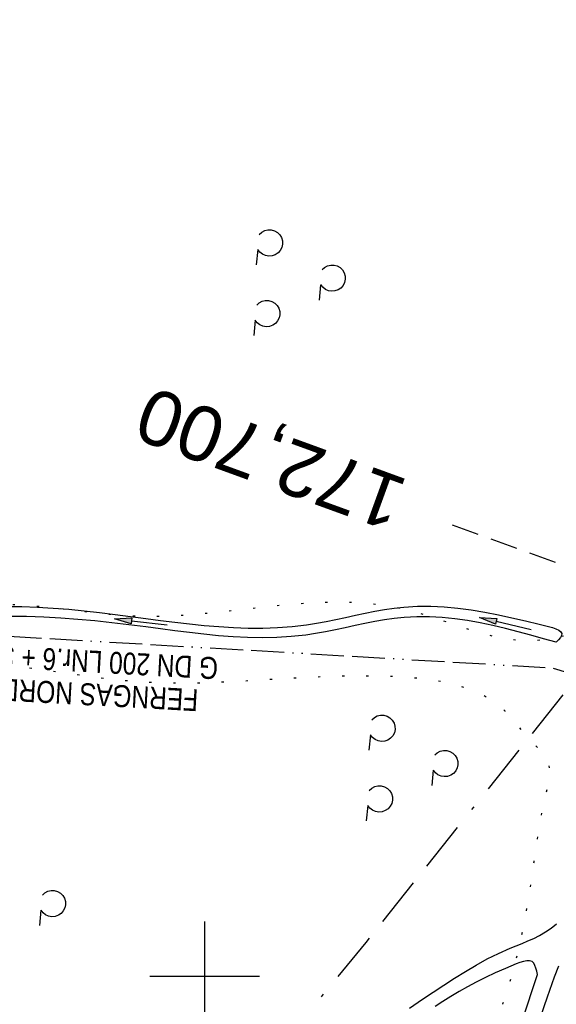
# Model space of a CAD drawing. Extents: x 508935 to 509681, y 453001 to 454023.
# Tile 21 of 36: x 509283 to 509332, y 453497 to 453587. Entities that reach past the tile are written whole.
import ezdxf
from ezdxf.enums import TextEntityAlignment as Align

# ---------------------------------------------------------------- set-up
doc = ezdxf.new("R2010")
doc.units = 0
doc.header["$LTSCALE"] = 10
doc.header["$MEASUREMENT"] = 0
for name, pattern in [('ACAD_ISO13W100', [36, 12, -3, 12, -3, 0, -3, 0, -3]), ('ACAD_ISO16W100', [73, 15, -6.5, 15, -6.5, 15, -7, 1, -7]), ('AUSGEZOGEN', [0]), ('LT00', [0]), ('LT07', [0.22, 0.02, -0.2]), ('LT17', [0.15, 0.1, -0.05])]:
    doc.linetypes.add(name, pattern=pattern)
for name, color, linetype in [('--EK_ST-93-1', 30, 'LT17'), ('BAB-KABEL', 220, 'ACAD_ISO16W100'), ('GASLTG', 250, 'ACAD_ISO13W100'), ('GASLTG_TEXT', 250, 'Continuous'), ('GEHOELZ_SYMB', 252, 'Continuous'), ('PFEIL', 140, 'AUSGEZOGEN'), ('V118_GEHOELZ', 250, 'LT07'), ('V118_GRABEN', 250, 'LT00'), ('V118_RASTER', 250, 'LT00')]:
    doc.layers.add(name, color=color, linetype=linetype)
doc.styles.add('Beschrift', font='ARIAL.TTF')
doc.styles.add('Versorgungsltg', font='ARIAL.TTF', dxfattribs={"width": 0.8, "height": 2})

# ---------------------------------------------------------------- blocks, each defined once
blk = doc.blocks.new('Pfreil3')
at = {"layer": 'PFEIL'}
blk.add_hatch(color=256, dxfattribs=at).paths.add_polyline_path([(-1.549, 0.273), (-1.549, -0.273), (0, 0)])
for p, q in [((-1.549, 0), (-4.831, 0)), ((-1.549, -0.273), (-1.549, 0.273)), ((-1.549, 0.273), (0, 0)), ((0, 0), (-1.549, -0.273))]:
    blk.add_line(p, q, dxfattribs=at)
blk = doc.blocks.new('GEHOELZ_SYMB')
at = {"layer": 'GEHOELZ_SYMB'}
blk.add_line((0, 0), (1.4, 0), dxfattribs=at)
blk.add_lwpolyline([(-1.388, 0.017), (-1.612, 0.221), (-1.778, 0.474), (-1.876, 0.761), (-1.898, 1.063), (-1.844, 1.361), (-1.718, 1.636), (-1.526, 1.87), (-1.282, 2.05), (-1, 2.162), (-0.7, 2.2), (-0.4, 2.162), (-0.118, 2.05), (0.126, 1.87), (0.318, 1.636), (0.444, 1.361), (0.498, 1.063), (0.476, 0.761), (0.378, 0.474), (0.212, 0.221), (-0.012, 0.017)], dxfattribs=at)

msp = doc.modelspace()

# ---------------------------------------------------------------- linework, layer by layer
at = {"layer": '--EK_ST-93-1', "ltscale": 2.5}
msp.add_line((509360.161, 453527.455), (509322.559, 453541.112), dxfattribs=at)
at = {"layer": 'BAB-KABEL', "ltscale": 0.03, "flags": 128}
msp.add_lwpolyline([(509470.498, 453944.783), (509458.213, 453903.635), (509438.346, 453830.974), (509425.006, 453786.032), (509416.388, 453764.895), (509399.934, 453736.191), (509391.242, 453726.852), (509356.85, 453688.506), (509364.571, 453673.951), (509363.843, 453665.801), (509354.502, 453630.094), (509353.324, 453624.95), (509351.14, 453623.785), (509343.564, 453618.4), (509335.99, 453613.306), (509348.501, 453587.189), (509341.218, 453550.179), (509337.425, 453531.646), (509314.683, 453503.08), (509303.742, 453489.799), (509300.964, 453447.524), (509302.847, 453431.611), (509291.049, 453400.172), (509282.588, 453378.578), (509275.729, 453361.066), (509266.257, 453337.014), (509263.488, 453328.718), (509250.644, 453294.879), (509245.885, 453283.23), (509235.169, 453259.782), (509212.847, 453210.093), (509199.317, 453179.062), (509194.545, 453166.613), (509176.335, 453125.194), (509165.056, 453100.23), (509153.731, 453075.477)], dxfattribs=at)
at = {"layer": 'GASLTG', "ltscale": 0.025, "flags": 128}
msp.add_lwpolyline([(509542.616, 453508.028), (509519.966, 453505.643), (509493.147, 453503.112), (509473.47, 453506.468), (509399.973, 453506.785), (509379.711, 453513.327), (509331.756, 453528.064), (509262.216, 453532.122)], dxfattribs=at)
at = {"layer": 'V118_GEHOELZ', "flags": 128}
msp.add_lwpolyline([(509310.944, 453476.146), (509311.779, 453476.335), (509312.609, 453476.53), (509313.429, 453476.738), (509314.233, 453476.966), (509315.016, 453477.221), (509315.773, 453477.507), (509316.498, 453477.833), (509317.188, 453478.205), (509317.835, 453478.629), (509318.53, 453479.193), (509319.167, 453479.827), (509319.751, 453480.525), (509320.289, 453481.28), (509320.786, 453482.082), (509321.247, 453482.925), (509321.678, 453483.801), (509322.085, 453484.702), (509322.472, 453485.62), (509322.845, 453486.547), (509323.21, 453487.477), (509323.572, 453488.4), (509324.04, 453489.571), (509324.51, 453490.723), (509324.976, 453491.86), (509325.438, 453492.987), (509325.89, 453494.107), (509326.329, 453495.225), (509326.753, 453496.345), (509327.157, 453497.47), (509327.539, 453498.605), (509327.894, 453499.753), (509328.231, 453500.955), (509328.539, 453502.172), (509328.819, 453503.399), (509329.075, 453504.633), (509329.308, 453505.869), (509329.521, 453507.104), (509329.716, 453508.333), (509329.871, 453509.381), (509330.021, 453510.425), (509330.171, 453511.469), (509330.328, 453512.516), (509330.498, 453513.571), (509330.687, 453514.636), (509330.902, 453515.715), (509331.147, 453516.812), (509331.247, 453517.23), (509331.34, 453517.647), (509331.412, 453518.06), (509331.452, 453518.464), (509331.446, 453518.856), (509331.382, 453519.232), (509331.237, 453519.619), (509331.025, 453519.986), (509330.761, 453520.34), (509330.462, 453520.684), (509330.144, 453521.024), (509329.824, 453521.363), (509329.394, 453521.841), (509328.984, 453522.322), (509328.584, 453522.799), (509328.187, 453523.266), (509327.786, 453523.717), (509327.372, 453524.145), (509326.938, 453524.543), (509326.231, 453525.083), (509325.467, 453525.547), (509324.652, 453525.942), (509323.793, 453526.273), (509322.897, 453526.546), (509321.969, 453526.768), (509321.016, 453526.943), (509320.046, 453527.079), (509319.063, 453527.18), (509318.075, 453527.253), (509317.088, 453527.304), (509315.498, 453527.35), (509313.927, 453527.358), (509312.373, 453527.335), (509310.833, 453527.287), (509309.308, 453527.219), (509307.793, 453527.137), (509306.289, 453527.048), (509304.794, 453526.958), (509303.305, 453526.872), (509301.822, 453526.797), (509300.341, 453526.738), (509298.863, 453526.702), (509297.385, 453526.696), (509295.905, 453526.723), (509294.422, 453526.792), (509293.107, 453526.89), (509291.789, 453527.019), (509290.468, 453527.172), (509289.144, 453527.345), (509287.818, 453527.53), (509286.49, 453527.723), (509285.16, 453527.917), (509283.829, 453528.106), (509282.497, 453528.285), (509281.165, 453528.447), (509279.832, 453528.587), (509278.5, 453528.699), (509277.168, 453528.776), (509275.447, 453528.819), (509273.727, 453528.8), (509272.009, 453528.725), (509270.292, 453528.598), (509268.576, 453528.424), (509266.861, 453528.209), (509265.147, 453527.958), (509263.434, 453527.676), (509261.722, 453527.369), (509260.01, 453527.04), (509258.298, 453526.697), (509256.587, 453526.343), (509254.875, 453525.983), (509252.564, 453526.6), (509255.664, 453538.957), (509257.76, 453546.977), (509259.161, 453551.981), (509260.286, 453555.62), (509262.603, 453554.113), (509266.192, 453551.761), (509266.361, 453543.474), (509266.386, 453542.706), (509266.43, 453541.904), (509266.498, 453541.079), (509266.592, 453540.24), (509266.715, 453539.4), (509266.871, 453538.568), (509267.062, 453537.757), (509267.292, 453536.976), (509267.564, 453536.238), (509267.88, 453535.552), (509268.245, 453534.93), (509268.66, 453534.383), (509269.129, 453533.921), (509269.656, 453533.556), (509270.207, 453533.307), (509270.806, 453533.143), (509271.448, 453533.052), (509272.126, 453533.026), (509272.835, 453533.051), (509273.569, 453533.118), (509274.323, 453533.215), (509275.089, 453533.331), (509275.864, 453533.456), (509276.641, 453533.579), (509277.414, 453533.688), (509278.636, 453533.817), (509279.837, 453533.89), (509281.018, 453533.913), (509282.18, 453533.895), (509283.327, 453533.84), (509284.459, 453533.756), (509285.58, 453533.65), (509286.691, 453533.529), (509287.795, 453533.399), (509288.893, 453533.266), (509289.988, 453533.139), (509291.082, 453533.022), (509292.176, 453532.924), (509293.273, 453532.85), (509294.376, 453532.809), (509295.603, 453532.805), (509296.838, 453532.841), (509298.08, 453532.911), (509299.328, 453533.01), (509300.582, 453533.129), (509301.839, 453533.263), (509303.1, 453533.406), (509304.364, 453533.551), (509305.629, 453533.692), (509306.894, 453533.822), (509308.16, 453533.936), (509309.424, 453534.025), (509310.686, 453534.085), (509311.946, 453534.109), (509313.202, 453534.091), (509314.453, 453534.023), (509315.698, 453533.9), (509316.937, 453533.715), (509318.169, 453533.462), (509319.043, 453533.239), (509319.913, 453532.985), (509320.78, 453532.71), (509321.645, 453532.423), (509322.509, 453532.13), (509323.371, 453531.84), (509324.233, 453531.563), (509325.095, 453531.305), (509325.957, 453531.075), (509326.822, 453530.881), (509327.688, 453530.733), (509328.557, 453530.637), (509329.429, 453530.602), (509330.33, 453530.637), (509331.233, 453530.738), (509332.137, 453530.9), (509333.04, 453531.117), (509333.94, 453531.382), (509334.835, 453531.689), (509335.485, 453531.938), (509336.122, 453532.211), (509336.738, 453532.512), (509337.324, 453532.845), (509337.871, 453533.217), (509338.37, 453533.63), (509338.874, 453534.157), (509339.31, 453534.74), (509339.686, 453535.371), (509340.009, 453536.046), (509340.286, 453536.758), (509340.524, 453537.501), (509340.729, 453538.27), (509340.909, 453539.058), (509341.071, 453539.86), (509341.22, 453540.669), (509341.366, 453541.48), (509341.514, 453542.287), (509341.816, 453543.79), (509342.149, 453545.26), (509342.508, 453546.702), (509342.89, 453548.119), (509343.292, 453549.516), (509343.709, 453550.896), (509344.139, 453552.263), (509344.578, 453553.621), (509345.022, 453554.975), (509345.467, 453556.327), (509345.912, 453557.682), (509346.35, 453559.045), (509346.875, 453560.72), (509347.389, 453562.409), (509347.894, 453564.108), (509348.393, 453565.816), (509348.888, 453567.529), (509349.38, 453569.244)], dxfattribs=at)
at = {"layer": 'V118_GRABEN'}
for points in [[(509281.872, 453533.695), (509283.323, 453533.687), (509284.758, 453533.64), (509286.182, 453533.556), (509287.596, 453533.443), (509289.004, 453533.304), (509290.409, 453533.146), (509291.814, 453532.972), (509293.222, 453532.789), (509294.637, 453532.601), (509295.954, 453532.428), (509297.278, 453532.261), (509298.607, 453532.107), (509299.939, 453531.971), (509301.275, 453531.859), (509302.612, 453531.777), (509303.949, 453531.731), (509305.285, 453531.726), (509306.619, 453531.77), (509307.948, 453531.867), (509309.273, 453532.024), (509310.167, 453532.166), (509311.058, 453532.331), (509311.948, 453532.512), (509312.835, 453532.702), (509313.722, 453532.894), (509314.607, 453533.081), (509315.493, 453533.256), (509316.378, 453533.412), (509317.264, 453533.543), (509318.15, 453533.64), (509319.375, 453533.712), (509320.602, 453533.714), (509321.831, 453533.654), (509323.061, 453533.539), (509324.294, 453533.376), (509325.527, 453533.171), (509326.762, 453532.932), (509327.998, 453532.665), (509329.234, 453532.377), (509330.471, 453532.076), (509331.708, 453531.768)], [(509332.027, 453530.429), (509330.87, 453530.76), (509329.712, 453531.085), (509328.555, 453531.398), (509327.398, 453531.693), (509326.242, 453531.964), (509325.086, 453532.206), (509323.931, 453532.413), (509322.777, 453532.578), (509321.624, 453532.695), (509320.471, 453532.76), (509319.32, 453532.765), (509318.17, 453532.705), (509317.275, 453532.611), (509316.381, 453532.482), (509315.487, 453532.325), (509314.592, 453532.148), (509313.698, 453531.959), (509312.802, 453531.764), (509311.905, 453531.572), (509311.006, 453531.391), (509310.105, 453531.227), (509309.202, 453531.089), (509307.884, 453530.945), (509306.561, 453530.864), (509305.235, 453530.839), (509303.906, 453530.864), (509302.577, 453530.931), (509301.247, 453531.033), (509299.918, 453531.164), (509298.592, 453531.315), (509297.268, 453531.482), (509295.95, 453531.655), (509294.636, 453531.828), (509293.081, 453532.027), (509291.532, 453532.211), (509289.985, 453532.378), (509288.437, 453532.522), (509286.885, 453532.64), (509285.326, 453532.727), (509283.755, 453532.779), (509282.17, 453532.792)], [(509331.708, 453531.768), (509332.003, 453531.652), (509332.264, 453531.528), (509332.459, 453531.391), (509332.553, 453531.231), (509332.529, 453531.054), (509332.413, 453530.857), (509332.235, 453530.646), (509332.027, 453530.429)], [(509318.646, 453497.093), (509319.849, 453497.896), (509320.823, 453498.549), (509321.795, 453499.194), (509322.769, 453499.825), (509323.75, 453500.436), (509324.742, 453501.021), (509325.749, 453501.573), (509326.778, 453502.086), (509327.831, 453502.554), (509328.373, 453502.774), (509328.917, 453502.99), (509329.458, 453503.212), (509329.989, 453503.451), (509330.506, 453503.717), (509331.044, 453504.04), (509331.564, 453504.395), (509332.072, 453504.771)], [(509326.201, 453487.674), (509330.312, 453500.168), (509330.252, 453500.463), (509330.183, 453500.743), (509330.096, 453500.992), (509329.982, 453501.195), (509329.833, 453501.338), (509329.611, 453501.414), (509329.343, 453501.41), (509329.042, 453501.346), (509328.722, 453501.241), (509328.396, 453501.116), (509327.398, 453500.71), (509326.462, 453500.301), (509325.578, 453499.888), (509324.741, 453499.47), (509323.943, 453499.045), (509323.177, 453498.609), (509322.436, 453498.163), (509321.712, 453497.703), (509320.998, 453497.228)], [(509330.588, 453496.273), (509331.225, 453498.109), (509331.886, 453499.937), (509332.269, 453500.962)]]:
    msp.add_lwpolyline(points, dxfattribs=at)
at = {"layer": 'V118_RASTER'}
for p, q in [((509299.999, 453495), (509299.999, 453505)), ((509294.997, 453500), (509304.997, 453500))]:
    msp.add_line(p, q, dxfattribs=at)

# ---------------------------------------------------------------- block references
at = {"layer": 'GEHOELZ_SYMB', "rotation": 264.7377000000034}
for p in [(509304.825, 453566.22), (509310.553, 453563.013), (509304.587, 453559.787), (509315.091, 453521.988), (509320.818, 453518.781), (509314.852, 453515.555), (509285.05, 453506.019)]:
    msp.add_blockref('GEHOELZ_SYMB', p, dxfattribs=at)
at = {"layer": 'PFEIL'}
for p, rotation in [((509291.78, 453532.555), 173.5335501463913), ((509325.049, 453532.695), 167.0126064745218)]:
    msp.add_blockref('Pfreil3', p, dxfattribs=dict(at, rotation=rotation))

# ---------------------------------------------------------------- texts
at = {"layer": '--EK_ST-93-1', "style": 'Beschrift'}
msp.add_text('172,700', height=5, rotation=-200.02206, dxfattribs=at).set_placement((509317.858, 453542.816), align=Align.MIDDLE_LEFT)
at = {"layer": 'GASLTG_TEXT', "insert": (509285.897, 453527.402), "char_height": 2, "attachment_point": 5, "rotation": 176.85192, "line_spacing_factor": 0.9, "style": 'Versorgungsltg'}
msp.add_mtext('{\\fArial|b0|i0|c238|p34;FERNGAS NORDBAYERN\\PG DN 200 LNr.6 + }Steuer{\\fArial|b0|i0|c238|p34;kabel}', dxfattribs=at)

doc.saveas('drawing.dxf')
